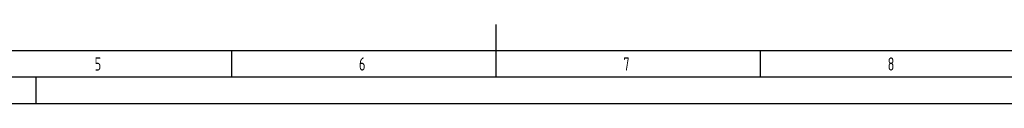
# Model space of a CAD drawing. Header units: millimetres. Extents: x 0 to 5940, y 0 to 4200.
# Tile 24 of 47: x 2069 to 3931, y 0 to 150. Entities that reach past the tile are written whole.
import ezdxf

# ---------------------------------------------------------------- set-up
doc = ezdxf.new("R2010")
doc.units = ezdxf.units.MM
doc.header["$LTSCALE"] = 50
doc.layers.get('0').update_dxf_attribs({"linetype": 'CONTINUOUS'})
doc.layers.add('KSB-BLATTRAND', color=2, linetype='CONTINUOUS')
doc.styles.get("Standard").update_dxf_attribs({"font": 'ISOCP.SHX'})

# ---------------------------------------------------------------- blocks, each defined once
blk = doc.blocks.new('Rahmen_A2')
at = {"color": 1, "ltscale": 150}
for p, q in [((584, 10), (10, 10)), ((0, 0), (594, 0))]:
    blk.add_line(p, q, dxfattribs=at)
at = {"layer": 'KSB-BLATTRAND'}
for p, q in [((297, 5), (297, 15)), ((247, 5), (247, 10)), ((297, 5), (297, 10)), ((347, 5), (347, 10)), ((589, 5), (5, 5)), ((210, 0), (210, 5))]:
    blk.add_line(p, q, dxfattribs=at)
at = {"layer": 'KSB-BLATTRAND', "width": 0.75}
for s, p in [('5', (221.0625, 6.25)), ('6', (271.0625, 6.25)), ('7', (321.0625, 6.25)), ('8', (371.0625, 6.25))]:
    blk.add_text(s, height=2.5, dxfattribs=at).set_placement(p)

msp = doc.modelspace()

# ---------------------------------------------------------------- block references
at = {"layer": 'KSB-BLATTRAND', "xscale": 10, "yscale": 10, "zscale": 10}
msp.add_blockref('Rahmen_A2', (0, 0), dxfattribs=at)

doc.saveas('drawing.dxf')
